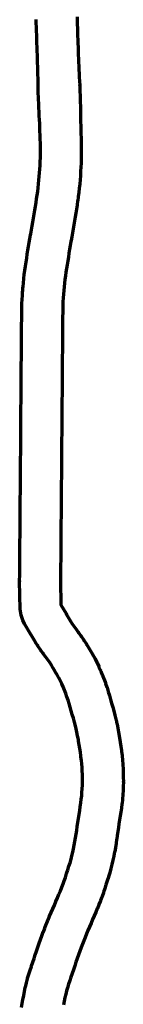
# Model space of a CAD drawing. Header units: metres. Extents: x 98902 to 136161, y 449037 to 499677.
# Tile 15 of 200: x 127660 to 127817, y 468070 to 469559. Entities that reach past the tile are written whole.
import ezdxf

# ---------------------------------------------------------------- set-up
doc = ezdxf.new("R2010")
doc.units = ezdxf.units.M
doc.layers.add('B-WE-OG-INFO_EIS VOORZORGSMAATREGEL-GV', color=7, linetype='Continuous', lineweight=70, true_color=0xfa194b)

msp = doc.modelspace()

# ---------------------------------------------------------------- linework, layer by layer
at = {"layer": 'B-WE-OG-INFO_EIS VOORZORGSMAATREGEL-GV', "flags": 128}
for points in [[(127662.4, 468065.5), (127663.5, 468071.5), (127663.5, 468071.5), (127663.5, 468071.6), (127664.6, 468077.5), (127664.7, 468077.5), (127664.7, 468077.5), (127665.8, 468083.4), (127665.8, 468083.6), (127665.8, 468083.7), (127667, 468089.6), (127667, 468089.7), (127667, 468089.7), (127668.2, 468095.6), (127668.4, 468096.1), (127668.4, 468096.6), (127669.8, 468102.5), (127670, 468102.8), (127670, 468103), (127671.5, 468108.8), (127671.8, 468109.5), (127671.8, 468110.1), (127673.6, 468115.9), (127673.7, 468116), (127673.7, 468116.1), (127675.5, 468121.8), (127675.5, 468121.9), (127675.5, 468122), (127677.4, 468127.7), (127677.6, 468128), (127677.6, 468128.4), (127679.6, 468134), (127679.6, 468134), (127681.5, 468139.7), (127683.4, 468145.1), (127683.4, 468145.2), (127685.3, 468150.8), (127685.3, 468150.9), (127685.3, 468150.9), (127687.2, 468156.6), (127687.3, 468156.8), (127687.4, 468157), (127689.4, 468162.7), (127691.4, 468168.3), (127691.4, 468168.3), (127693.4, 468174), (127693.5, 468174.1), (127693.5, 468174.2), (127695.5, 468179.9), (127695.6, 468180), (127695.6, 468180.1), (127697.7, 468185.7), (127697.8, 468185.9), (127697.9, 468186.1), (127700, 468191.7), (127700.2, 468192), (127700.2, 468192.3), (127702.5, 468197.8), (127702.6, 468198), (127702.7, 468198.2), (127705, 468203.7), (127705.1, 468203.8), (127705.1, 468203.8), (127707.4, 468209.3), (127707.5, 468209.4), (127707.5, 468209.5), (127709.9, 468214.9), (127709.9, 468214.9), (127712.3, 468220.4), (127712.3, 468220.4), (127714.6, 468225.9), (127714.6, 468225.9), (127714.6, 468225.9), (127716.9, 468231.3), (127719.3, 468236.8), (127721.5, 468242.1), (127723.6, 468247.4), (127725.6, 468252.5), (127727.4, 468257.4), (127729.1, 468262.4), (127730.8, 468268), (127730.9, 468268.1), (127730.9, 468268.2), (127732.7, 468273.8), (127734.5, 468279.3), (127736.1, 468284.6), (127737.6, 468289.8), (127739, 468295), (127740.2, 468300.4), (127741.4, 468305.7), (127742.5, 468311), (127743.5, 468316.4), (127744.4, 468322), (127745.3, 468327.7), (127746.2, 468333.4), (127746.2, 468333.4), (127747, 468339.4), (127747.1, 468339.4), (127747.1, 468339.4), (127747.9, 468345.4), (127747.9, 468345.4), (127747.9, 468345.4), (127748.8, 468351.3), (127748.8, 468351.4), (127748.8, 468351.4), (127749.7, 468357.4), (127749.8, 468357.4), (127749.8, 468357.4), (127750.7, 468363.4), (127750.7, 468363.4), (127751.6, 468369.2), (127751.6, 468369.3), (127751.6, 468369.3), (127752.4, 468375.1), (127753.2, 468380.5), (127753.8, 468385.6), (127754.2, 468390.7), (127754.6, 468396.1), (127754.8, 468401.7), (127754.9, 468407), (127754.9, 468412.3), (127754.8, 468417.8), (127754.6, 468423.4), (127754.3, 468428.7), (127753.9, 468434.1), (127753.4, 468439.3), (127752.7, 468444.7), (127752.5, 468446.1), (127752.5, 468446.1), (127751.8, 468451.8), (127751.8, 468451.8), (127751, 468457.4), (127750.1, 468462.9), (127749.1, 468468.5), (127748.7, 468470.8), (127748.7, 468470.8), (127747.6, 468476.6), (127746.6, 468482), (127745.5, 468486.8), (127744.2, 468491.8), (127742.7, 468497.3), (127741.1, 468503), (127739.5, 468508.6), (127739.5, 468508.6), (127737.9, 468514.3), (127737.9, 468514.3), (127736.2, 468520), (127736.2, 468520), (127734.6, 468525.5), (127733, 468530.6), (127731.4, 468535.6), (127729.6, 468540.4), (127727.6, 468545.4), (127725.5, 468550.4), (127723.4, 468555.2), (127721.2, 468559.9), (127719, 468564.2), (127716.6, 468568.6), (127713.7, 468573.4), (127713.7, 468573.5), (127713.6, 468573.5), (127710.6, 468578.6), (127707.9, 468583.2), (127705.2, 468587.3), (127702.3, 468591.5), (127699.2, 468595.6), (127695.8, 468600), (127695.6, 468600.4), (127695.2, 468600.8), (127691.7, 468605.6), (127691.5, 468606.1), (127691.1, 468606.4), (127687.7, 468611.4), (127687.5, 468611.9), (127687.1, 468612.4), (127683.9, 468617.5), (127683.8, 468617.8), (127683.5, 468618.1), (127680.6, 468623.2), (127677.5, 468628.2), (127677.5, 468628.2), (127677.5, 468628.2), (127676.8, 468629.5), (127676.7, 468629.6), (127676.7, 468629.6), (127667.2, 468645.6), (127664.6, 468651.3), (127662, 468659), (127660.4, 468668.1), (127659.6, 468710.1), (127659.7, 468710.5), (127659.6, 468710.9), (127659.6, 468712.3), (127659.6, 468712.3), (127659.7, 468718.3), (127659.7, 468724.2), (127659.8, 468730.2), (127659.8, 468736.2), (127659.9, 468742.1), (127659.9, 468748.1), (127660, 468754), (127660, 468760), (127660.1, 468765.9), (127660.1, 468771.9), (127660.2, 468777.8), (127660.2, 468783.8), (127660.3, 468789.7), (127660.3, 468789.7), (127660.3, 468795.7), (127660.3, 468795.7), (127660.3, 468795.7), (127660.4, 468801.7), (127660.4, 468807.6), (127660.4, 468813.6), (127660.5, 468819.5), (127660.5, 468825.5), (127660.6, 468831.4), (127660.6, 468837.4), (127660.7, 468843.3), (127660.7, 468849.3), (127660.8, 468855.2), (127660.8, 468861.2), (127660.9, 468867.1), (127660.9, 468873.1), (127661, 468879.1), (127661, 468885), (127661.1, 468891), (127661.1, 468896.9), (127661.2, 468902.9), (127661.2, 468908.8), (127661.2, 468914.8), (127661.3, 468920.7), (127661.3, 468926.7), (127661.4, 468932.6), (127661.4, 468938.6), (127661.4, 468938.6), (127661.4, 468938.6), (127661.5, 468944.6), (127661.5, 468950.5), (127661.6, 468956.5), (127661.6, 468962.4), (127661.7, 468968.4), (127661.7, 468974.3), (127661.8, 468980.3), (127661.8, 468986.2), (127661.9, 468992.2), (127661.9, 468998.1), (127662, 469004.1), (127662, 469010.1), (127662.1, 469016), (127662.1, 469022), (127662.1, 469027.9), (127662.2, 469033.9), (127662.2, 469039.8), (127662.3, 469045.8), (127662.3, 469051.7), (127662.4, 469057.7), (127662.4, 469063.6), (127662.5, 469069.6), (127662.5, 469075.5), (127662.6, 469081.5), (127662.6, 469087.5), (127662.7, 469093.4), (127662.7, 469099.4), (127662.8, 469105.3), (127662.8, 469111.3), (127662.8, 469111.3), (127662.8, 469111.3), (127662.9, 469117.3), (127662.9, 469117.4), (127662.9, 469117.6), (127663, 469123.5), (127663, 469123.7), (127663, 469123.9), (127663.2, 469129.9), (127663.2, 469130), (127663.2, 469130.2), (127663.5, 469136.2), (127663.5, 469136.3), (127663.5, 469136.5), (127663.8, 469142.5), (127663.9, 469142.7), (127663.8, 469142.8), (127664.2, 469148.8), (127664.3, 469148.9), (127664.3, 469149.1), (127664.7, 469155.1), (127664.8, 469155.2), (127664.8, 469155.4), (127665.3, 469161.3), (127665.4, 469161.5), (127665.3, 469161.7), (127666, 469167.6), (127666, 469167.8), (127666, 469168), (127666.7, 469173.9), (127666.7, 469174.1), (127666.7, 469174.2), (127667.5, 469180.1), (127667.5, 469180.3), (127667.5, 469180.5), (127668.4, 469186.4), (127668.4, 469186.6), (127668.4, 469186.7), (127669.3, 469192.6), (127669.4, 469192.8), (127669.4, 469193), (127670.3, 469198.8), (127670.3, 469198.9), (127670.3, 469199), (127671.3, 469204.9), (127672.3, 469210.7), (127673.3, 469216.6), (127673.3, 469216.6), (127674.3, 469222.5), (127674.3, 469222.5), (127674.3, 469222.5), (127675.3, 469228.3), (127676.3, 469234.2), (127676.5, 469235.7), (127676.5, 469235.7), (127676.5, 469235.7), (127677.5, 469241.6), (127678.5, 469247.5), (127679.5, 469253.5), (127679.5, 469253.5), (127680.5, 469259.4), (127681.5, 469265.3), (127682.5, 469271.2), (127683.5, 469277.1), (127684.5, 469282.9), (127684.5, 469282.9), (127685.4, 469288.6), (127686.3, 469294.2), (127687.1, 469299.8), (127687.8, 469305.4), (127688.4, 469311.1), (127689, 469316.6), (127689.5, 469322.2), (127690, 469327.9), (127690.3, 469333.5), (127690.6, 469339.2), (127690.9, 469344.8), (127691.1, 469350.4), (127691.2, 469356), (127691.2, 469361.7), (127691.2, 469367.3), (127691.1, 469372.9), (127690.9, 469378.8), (127690.9, 469378.8), (127690.7, 469384.8), (127690.5, 469390.8), (127690.4, 469396.6), (127690.1, 469402.3), (127689.8, 469408.1), (127689.5, 469414.1), (127689.2, 469420.1), (127688.9, 469426.1), (127688.9, 469426.1), (127688.6, 469432.1), (127688.6, 469432.3), (127688.6, 469432.6), (127688.4, 469438.6), (127688.4, 469438.6), (127688.4, 469438.6), (127687.9, 469452), (127687.9, 469452), (127687.7, 469458), (127687.8, 469458.2), (127687.7, 469458.3), (127687.6, 469464.3), (127687.6, 469464.4), (127687.6, 469464.4), (127687.5, 469470.4), (127687.3, 469476.4), (127687.2, 469482.4), (127687.1, 469488.4), (127687.1, 469488.4), (127686.9, 469494.2), (127686.7, 469500), (127686.7, 469500), (127686.5, 469506), (127686.3, 469512), (127686.1, 469518), (127685.9, 469524), (127685.7, 469530), (127685.7, 469530), (127685.7, 469530), (127685.5, 469536), (127685.5, 469536), (127685.3, 469542), (127685.1, 469548), (127684.9, 469554), (127684.8, 469560)], [(127746.7, 469563.7), (127746.9, 469558), (127747.1, 469552.2), (127747.2, 469546.5), (127747.4, 469540.7), (127747.6, 469535), (127747.8, 469529.2), (127748, 469523.5), (127748.2, 469517.7), (127748.4, 469512), (127748.4, 469512), (127748.4, 469512), (127748.6, 469506.2), (127748.6, 469506.2), (127748.7, 469500.5), (127748.9, 469494.9), (127749.2, 469489.5), (127749.2, 469489.5), (127749.5, 469483.8), (127749.5, 469483.8), (127749.8, 469478), (127750.1, 469472.3), (127750.1, 469472.3), (127750.1, 469472.3), (127750.4, 469466.5), (127750.4, 469466.5), (127750.4, 469466.5), (127750.7, 469460.7), (127750.6, 469460.5), (127750.7, 469460.2), (127750.9, 469454.5), (127750.9, 469454.5), (127750.9, 469454.5), (127751.3, 469441.2), (127751.3, 469441.2), (127751.3, 469441.2), (127751.5, 469435.2), (127751.5, 469435), (127751.5, 469434.9), (127751.7, 469428.8), (127751.8, 469422.8), (127751.8, 469422.8), (127751.9, 469416.8), (127752.1, 469410.8), (127752.1, 469410.8), (127752.2, 469404.8), (127752.2, 469404.8), (127752.3, 469398.8), (127752.5, 469392.9), (127752.5, 469392.9), (127752.5, 469392.9), (127752.7, 469386.9), (127752.9, 469380.9), (127752.9, 469380.9), (127753, 469374.8), (127753, 469374.7), (127753, 469374.5), (127753.2, 469368.5), (127753.1, 469368.3), (127753.2, 469368.1), (127753.2, 469362.1), (127753.2, 469361.9), (127753.2, 469361.7), (127753.2, 469355.7), (127753.1, 469355.5), (127753.2, 469355.3), (127753, 469349.3), (127753, 469349.1), (127753, 469348.9), (127752.9, 469342.9), (127752.8, 469342.7), (127752.8, 469342.6), (127752.6, 469336.5), (127752.5, 469336.4), (127752.6, 469336.2), (127752.2, 469330.2), (127752.2, 469330), (127752.2, 469329.8), (127751.8, 469323.8), (127751.8, 469323.6), (127751.8, 469323.4), (127751.3, 469317.4), (127751.3, 469317.2), (127751.3, 469317.1), (127750.8, 469311.1), (127750.7, 469310.9), (127750.7, 469310.7), (127750.1, 469304.7), (127750, 469304.5), (127750.1, 469304.3), (127749.4, 469298.4), (127749.3, 469298.2), (127749.3, 469298), (127748.6, 469292), (127748.5, 469291.9), (127748.5, 469291.7), (127747.7, 469285.7), (127747.6, 469285.5), (127747.6, 469285.3), (127746.7, 469279.4), (127746.7, 469279.2), (127746.7, 469279), (127745.7, 469273.1), (127745.7, 469273), (127745.7, 469272.9), (127744.7, 469267), (127743.7, 469261.1), (127742.7, 469255.1), (127741.7, 469249.2), (127740.7, 469243.2), (127739.7, 469237.3), (127738.7, 469231.3), (127738.7, 469231.3), (127737.7, 469225.4), (127737.4, 469223.9), (127737.4, 469223.9), (127736.4, 469218), (127735.4, 469212.2), (127734.4, 469206.3), (127733.5, 469200.4), (127732.5, 469194.6), (127731.5, 469188.8), (127730.6, 469183.2), (127729.7, 469177.5), (127729, 469172.1), (127728.2, 469166.5), (127727.6, 469161), (127727, 469155.4), (127726.5, 469149.8), (127726.1, 469144.2), (127725.7, 469138.7), (127725.4, 469133), (127725.1, 469127.5), (127725, 469121.9), (127724.9, 469116.3), (127724.8, 469110.5), (127724.8, 469110.5), (127724.8, 469104.6), (127724.7, 469098.6), (127724.7, 469098.6), (127724.7, 469092.7), (127724.6, 469086.7), (127724.6, 469080.8), (127724.5, 469074.8), (127724.5, 469068.9), (127724.5, 469068.9), (127724.5, 469068.9), (127724.4, 469062.9), (127724.4, 469057), (127724.3, 469051), (127724.3, 469051), (127724.3, 469051), (127724.3, 469045.1), (127724.2, 469039.1), (127724.2, 469033.2), (127724.2, 469033.2), (127724.2, 469033.2), (127724.1, 469027.2), (127724.1, 469021.3), (127724, 469015.3), (127724, 469015.3), (127724, 469009.4), (127724, 469003.4), (127723.9, 468997.5), (127723.9, 468997.5), (127723.9, 468991.5), (127723.8, 468985.6), (127723.8, 468979.6), (127723.8, 468979.6), (127723.7, 468973.7), (127723.7, 468967.7), (127723.6, 468961.8), (127723.6, 468955.8), (127723.5, 468949.9), (127723.5, 468943.9), (127723.4, 468938), (127723.4, 468932), (127723.4, 468932), (127723.4, 468932), (127723.3, 468926.1), (127723.3, 468920.1), (127723.2, 468914.2), (127723.2, 468914.2), (127723.2, 468914.2), (127723.2, 468908.2), (127723.2, 468902.3), (127723.2, 468902.3), (127723.1, 468896.3), (127723.1, 468896.3), (127723.1, 468896.3), (127723.1, 468890.4), (127723, 468884.4), (127723, 468878.5), (127723, 468878.5), (127722.9, 468872.5), (127722.9, 468866.6), (127722.8, 468860.6), (127722.8, 468854.7), (127722.7, 468848.7), (127722.7, 468842.8), (127722.6, 468836.8), (127722.6, 468830.9), (127722.5, 468824.9), (127722.5, 468819), (127722.4, 468813), (127722.4, 468807.1), (127722.3, 468801.1), (127722.3, 468801.1), (127722.3, 468795.2), (127722.3, 468795.2), (127722.3, 468795.2), (127722.3, 468789.2), (127722.2, 468783.3), (127722.2, 468783.3), (127722.2, 468777.3), (127722.2, 468777.3), (127722.2, 468777.3), (127722.1, 468771.4), (127722.1, 468765.4), (127722.1, 468765.4), (127722, 468759.5), (127722, 468759.5), (127722, 468759.5), (127722, 468753.5), (127721.9, 468747.5), (127721.9, 468747.5), (127721.9, 468741.6), (127721.8, 468735.6), (127721.8, 468729.7), (127721.7, 468723.7), (127721.7, 468717.8), (127721.6, 468711.8), (127721.6, 468710.7), (127722.3, 468674.3), (127730, 468661.3), (127730, 468661.3), (127730.7, 468660.1), (127730.7, 468660.1), (127733.8, 468654.9), (127733.8, 468654.8), (127733.9, 468654.7), (127736.8, 468649.9), (127739.4, 468645.6), (127742.1, 468641.6), (127745.2, 468637.5), (127748.6, 468633.1), (127748.8, 468632.8), (127749.1, 468632.5), (127752.6, 468627.7), (127752.8, 468627.3), (127753.1, 468627), (127756.6, 468622), (127756.7, 468621.6), (127757.1, 468621.2), (127760.4, 468616.2), (127760.6, 468615.7), (127760.9, 468615.3), (127764, 468610.1), (127764, 468610), (127764.1, 468610), (127767.1, 468604.8), (127770.1, 468599.8), (127770.3, 468599.4), (127770.5, 468599.1), (127773.5, 468593.9), (127773.7, 468593.3), (127774, 468592.8), (127776.8, 468587.5), (127776.9, 468587), (127777.2, 468586.6), (127779.7, 468581.2), (127779.8, 468580.8), (127780, 468580.5), (127782.5, 468575), (127782.6, 468574.6), (127782.7, 468574.4), (127785, 468568.8), (127785.1, 468568.6), (127785.2, 468568.4), (127787.4, 468562.8), (127787.5, 468562.4), (127787.7, 468562.1), (127789.7, 468556.5), (127789.8, 468556), (127790, 468555.7), (127791.9, 468550), (127792, 468549.6), (127792.2, 468549.3), (127793.9, 468543.6), (127794, 468543.3), (127794.1, 468543.1), (127795.7, 468537.4), (127795.7, 468537.3), (127795.7, 468537.3), (127797.4, 468531.6), (127797.4, 468531.5), (127797.4, 468531.5), (127799.1, 468525.7), (127799.1, 468525.7), (127799.1, 468525.7), (127800.8, 468519.9), (127800.8, 468519.8), (127800.8, 468519.7), (127802.5, 468514), (127802.5, 468513.9), (127802.5, 468513.9), (127804.1, 468508.1), (127804.1, 468507.8), (127804.2, 468507.5), (127805.7, 468501.7), (127805.8, 468501.2), (127806, 468500.7), (127807.3, 468494.8), (127807.3, 468494.4), (127807.4, 468494), (127808.6, 468488.1), (127808.6, 468488), (127808.6, 468487.8), (127809.7, 468481.9), (127809.7, 468481.9), (127809.7, 468481.9), (127810.1, 468479.5), (127810.1, 468479.3), (127810.2, 468479.2), (127811.2, 468473.2), (127811.2, 468473.2), (127811.2, 468473.1), (127812.2, 468467.2), (127812.2, 468466.8), (127812.3, 468466.5), (127813.1, 468460.6), (127813.1, 468460.5), (127813.2, 468460.4), (127814, 468454.5), (127814, 468454.5), (127814, 468454.5), (127814.2, 468453), (127814.2, 468452.8), (127814.2, 468452.7), (127815, 468446.8), (127814.9, 468446.3), (127815.1, 468445.8), (127815.7, 468439.9), (127815.6, 468439.6), (127815.7, 468439.4), (127816.2, 468433.5), (127816.1, 468433.1), (127816.2, 468432.6), (127816.5, 468426.7), (127816.5, 468426.4), (127816.6, 468426.2), (127816.8, 468420.3), (127816.7, 468420.1), (127816.8, 468419.9), (127816.9, 468413.9), (127816.9, 468413.6), (127816.9, 468413.3), (127817, 468407.3), (127816.9, 468406.9), (127817, 468406.5), (127816.8, 468400.5), (127816.7, 468400.2), (127816.8, 468399.9), (127816.5, 468394), (127816.5, 468393.8), (127816.5, 468393.6), (127816.2, 468387.7), (127816.1, 468387.3), (127816.1, 468387), (127815.7, 468381), (127815.5, 468380.6), (127815.6, 468380.1), (127814.9, 468374.2), (127814.8, 468373.7), (127814.8, 468373.3), (127814, 468367.4), (127813.9, 468367.2), (127813.9, 468367), (127813, 468361.1), (127812.2, 468355.3), (127812.1, 468355.2), (127812.1, 468355.2), (127811.2, 468349.3), (127811.2, 468349.3), (127810.3, 468343.5), (127809.5, 468337.6), (127809.5, 468337.6), (127809.5, 468337.6), (127808.6, 468331.8), (127808.6, 468331.8), (127807.7, 468325.9), (127807.7, 468325.9), (127807.7, 468325.9), (127806.9, 468320), (127806.8, 468319.9), (127806.8, 468319.8), (127805.9, 468313.9), (127805.9, 468313.7), (127805.9, 468313.5), (127804.9, 468307.6), (127804.8, 468307.4), (127804.8, 468307.3), (127803.8, 468301.4), (127803.7, 468301.1), (127803.7, 468300.9), (127802.6, 468295), (127802.4, 468294.7), (127802.4, 468294.3), (127801.1, 468288.5), (127801, 468288.3), (127801, 468288.1), (127799.7, 468282.3), (127799.6, 468282), (127799.5, 468281.7), (127798.1, 468276), (127797.9, 468275.7), (127797.9, 468275.3), (127796.3, 468269.6), (127796.2, 468269.4), (127796.2, 468269.1), (127794.5, 468263.4), (127794.4, 468263.2), (127794.3, 468262.9), (127792.5, 468257.2), (127792.5, 468257.1), (127792.4, 468256.9), (127790.6, 468251.2), (127788.8, 468245.7), (127788.8, 468245.7), (127787, 468240.1), (127786.8, 468239.7), (127786.7, 468239.2), (127784.8, 468233.6), (127784.5, 468233.2), (127784.4, 468232.7), (127782.3, 468227.2), (127782.2, 468227), (127782.2, 468226.8), (127779.9, 468221.3), (127779.9, 468221.1), (127779.8, 468221), (127777.5, 468215.4), (127777.5, 468215.3), (127777.4, 468215.2), (127775.1, 468209.7), (127775.1, 468209.7), (127775.1, 468209.6), (127772.7, 468204.1), (127772.7, 468204.1), (127772.7, 468204), (127770.3, 468198.6), (127770.3, 468198.6), (127768, 468193.1), (127768, 468193), (127767.9, 468193), (127765.6, 468187.5), (127765.6, 468187.5), (127765.6, 468187.5), (127763.2, 468182.1), (127761, 468176.9), (127761, 468176.9), (127758.8, 468171.6), (127756.8, 468166.6), (127754.8, 468161.4), (127752.8, 468156.1), (127750.9, 468150.6), (127748.9, 468145), (127748.9, 468145), (127748.9, 468145), (127746.9, 468139.5), (127745.1, 468134.1), (127743.2, 468128.6), (127743.2, 468128.5), (127743.2, 468128.5), (127741.3, 468122.8), (127741.2, 468122.8), (127741.2, 468122.7), (127739.3, 468117.1), (127739.3, 468117), (127739.3, 468117), (127737.3, 468111.4), (127735.6, 468106.2), (127733.8, 468100.8), (127732.2, 468095.5), (127730.8, 468090.6), (127729.6, 468085.7), (127728.4, 468080.6), (127727.3, 468075), (127727.3, 468075), (127726.2, 468069.5)]]:
    msp.add_lwpolyline(points, dxfattribs=at)

doc.saveas('drawing.dxf')
